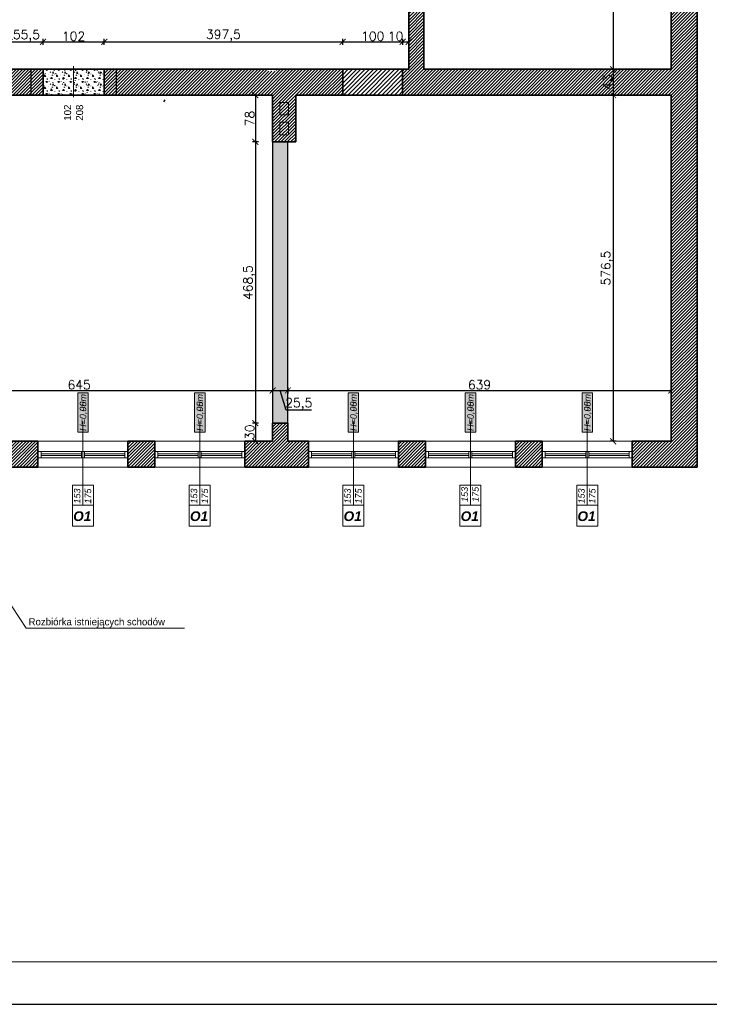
# Model space of a CAD drawing. Header units: millimetres. Extents: x -587 to 358276, y -26688 to 221215.
# Tile 248 of 256: x 15619 to 16769, y 8874 to 10514. Entities that reach past the tile are written whole.
import ezdxf
from ezdxf.lldxf.tags import DXFTag

# ---------------------------------------------------------------- set-up
doc = ezdxf.new("R2010")
doc.units = ezdxf.units.MM
doc.header["$MEASUREMENT"] = 0
doc.layers.add('_I_EKO_PODKLAD 3', color=252, linetype='Continuous')
doc.layers.add('a3', color=3, linetype='Continuous', lineweight=30, plot=False)
for name, color, linetype, lineweight in [('A_istniejące ściany', 7, 'Continuous', 35), ('A_l.przerywana', 250, 'ICAD_ISO03W100', 9), ('A_okna wymieniane', 5, 'Continuous', 15), ('A_opisy', 166, 'Continuous', 15), ('A_ściany projektowane', 5, 'Continuous', 35), ('k_wyburzenia widoczne', 252, 'PNEUMATIC2', 30), ('l.przerywana', 104, 'ICAD_ISO03W100', 5), ('l.wypełnien', 253, 'Continuous', 5), ('Nowe_820-G Rysunki Obrazki_Nr_pióra__1', 7, 'Continuous', 13), ('Nowe_820-G Rysunki Obrazki_Nr_pióra__23', 7, 'Continuous', 15), ('wymiarowanie', 176, 'Continuous', 9)]:
    doc.layers.add(name, color=color, linetype=linetype, lineweight=lineweight)
doc.styles.add('ARIALL', font='GOTHIC.TTF', dxfattribs={"height": 40})
doc.styles.add('ROMANS', font='romans')
doc.styles.add('styl2', font='simplex.shx')
tags = doc.linetypes.add('ICAD_ISO03W100', pattern=[30, 12, -18]).pattern_tags.tags
tags[6:7] = [DXFTag(74, 4), DXFTag(75, 0), DXFTag(340, '0'), DXFTag(46, 1.0), DXFTag(50, 0.0), DXFTag(44, 0.0), DXFTag(45, 0.0)]
tags[4:5] = [DXFTag(74, 4), DXFTag(75, 0), DXFTag(340, '0'), DXFTag(46, 1.0), DXFTag(50, 0.0), DXFTag(44, 0.0), DXFTag(45, 0.0)]
doc.linetypes.add('PNEUMATIC2', pattern='A,0.5,-0.25,["//",Standard,S=0.2,R=0,X=-0.1,Y=-0.1],-0.25', length=1)
doc.dimstyles.new('Kopia I_1.100', dxfattribs={"dimtxt": 15, "dimasz": 10, "dimexe": 5, "dimexo": 1, "dimgap": 1.5, "dimtad": 1, "dimdec": 1, "dimrnd": 0.5, "dimtxsty": 'styl2', "dimblk": 'ARCHTICK', "dimcen": 5, "dimadec": 0, "dimazin": 0, "dimtfac": 1, "dimtdec": 1, "dimtmove": 0, "dimatfit": 3, "dimldrblk": 'ARCHTICK', "dimfxl": 10, "dimfxlon": 1, "dimarcsym": 0})
pattern_1 = [(45, (4866.0028, 29.4387), (-2.6516504, 2.6516504), [])]
pattern_2 = [(0, (0, 0), (20, 20), [2.5, -17.5]), (90, (0, 0), (-20, 20), [2.5, -17.5]), (135, (2.5, 0), (-20, 1e-15), [3.535534, -24.748738]), (0, (2.5, 11.25), (20, 20), [2.5, -17.5]), (45, (3.75, 10), (1e-15, 20), [1.767766, -26.516504]), (135, (3.75, 10), (-20, 1e-15), [1.767766, -26.516504]), (0, (10, 16.25), (20, 20), [3.535534, -16.464466]), (45, (10, 16.25), (1e-15, 20), [2.5, -25.784272]), (135, (13.536, 16.25), (-20, 1e-15), [2.5, -25.784272]), (90, (13.75, 5), (-20, 20), [2.5, -17.5]), (45, (13.75, 5), (1e-15, 20), [1.767766, -26.516504]), (135, (15, 6.25), (-20, 1e-15), [1.767766, -26.516504]), (0, (2.5, 5), (20, 20), [1.25, -16.75]), (0, (17.5, 10), (20, 20), [1.25, -16.75]), (90, (11.25, 12.5), (-20, 20), [1.25, -16.75]), (135, (13.75, 1.25), (-20, 1e-15), [1.767766, -26.516504]), (135, (5, 15), (-20, 1e-15), [1.767766, -26.516504]), (45, (9.375, 6.562), (1e-15, 20), [1.767766, -26.516504]), (90, (6.875, 2.5), (-20, 20), [0.3125, -19.6875]), (90, (7.812, 10.938), (-20, 20), [0.3125, -19.6875]), (90, (17.188, 14.375), (-20, 20), [0.3125, -19.6875]), (90, (17.5, 3.75), (-20, 20), [0.3125, -19.6875])]

# ---------------------------------------------------------------- blocks, each defined once
blk = doc.blocks.new('_ArchTick')
at = {"color": 0, "linetype": 'ByBlock', "const_width": 0.15}
blk.add_lwpolyline([(-0.5, -0.5), (0.5, 0.5)], dxfattribs=at)
blk = doc.blocks.new('*D4211')
at = {"layer": 'Defpoints', "color": 0}
for p in [(15657.7, 10477.6), (15602.3, 10432), (15657.7, 10432)]:
    blk.add_point(p, dxfattribs=at)
at = {"layer": 'wymiarowanie', "color": 0, "lineweight": -2}
for p, q in [((15602.3, 10472.6), (15602.3, 10482.6)), ((15602.3, 10477.6), (15657.7, 10477.6)), ((15657.7, 10472.6), (15657.7, 10482.6))]:
    blk.add_line(p, q, dxfattribs=at)
at = {"layer": 'wymiarowanie', "color": 0, "lineweight": -2, "xscale": 10, "yscale": 10, "zscale": 10, "rotation": 180}
blk.add_blockref('_ArchTick', (15602.3, 10477.6), dxfattribs=at)
at = {"layer": 'wymiarowanie', "color": 0, "lineweight": -2, "xscale": 10, "yscale": 10, "zscale": 10}
blk.add_blockref('_ArchTick', (15657.7, 10477.6), dxfattribs=at)
at = {"layer": 'wymiarowanie', "color": 0, "insert": (15630, 10487.5), "char_height": 15, "attachment_point": 5, "style": 'styl2'}
blk.add_mtext('55,5', dxfattribs=at)
blk = doc.blocks.new('*D4212')
at = {"layer": 'Defpoints', "color": 0}
for p in [(15759.7, 10477.6), (15657.7, 10432), (15759.7, 10432)]:
    blk.add_point(p, dxfattribs=at)
at = {"layer": 'wymiarowanie', "color": 0, "lineweight": -2}
for p, q in [((15657.7, 10472.6), (15657.7, 10482.6)), ((15657.7, 10477.6), (15759.7, 10477.6)), ((15759.7, 10472.6), (15759.7, 10482.6))]:
    blk.add_line(p, q, dxfattribs=at)
at = {"layer": 'wymiarowanie', "color": 0, "lineweight": -2, "xscale": 10, "yscale": 10, "zscale": 10, "rotation": 180}
blk.add_blockref('_ArchTick', (15657.7, 10477.6), dxfattribs=at)
at = {"layer": 'wymiarowanie', "color": 0, "lineweight": -2, "xscale": 10, "yscale": 10, "zscale": 10}
blk.add_blockref('_ArchTick', (15759.7, 10477.6), dxfattribs=at)
at = {"layer": 'wymiarowanie', "color": 0, "insert": (15708.7, 10487), "char_height": 15, "attachment_point": 5, "style": 'styl2'}
blk.add_mtext('102', dxfattribs=at)
blk = doc.blocks.new('*D4213')
at = {"layer": 'Defpoints', "color": 0}
for p in [(16157.4, 10477.6), (15759.7, 10432), (16157.4, 10432)]:
    blk.add_point(p, dxfattribs=at)
at = {"layer": 'wymiarowanie', "color": 0, "lineweight": -2}
for p, q in [((15759.7, 10472.6), (15759.7, 10482.6)), ((15759.7, 10477.6), (16157.4, 10477.6)), ((16157.4, 10472.6), (16157.4, 10482.6))]:
    blk.add_line(p, q, dxfattribs=at)
at = {"layer": 'wymiarowanie', "color": 0, "lineweight": -2, "xscale": 10, "yscale": 10, "zscale": 10, "rotation": 180}
blk.add_blockref('_ArchTick', (15759.7, 10477.6), dxfattribs=at)
at = {"layer": 'wymiarowanie', "color": 0, "lineweight": -2, "xscale": 10, "yscale": 10, "zscale": 10}
blk.add_blockref('_ArchTick', (16157.4, 10477.6), dxfattribs=at)
at = {"layer": 'wymiarowanie', "color": 0, "insert": (15958.5, 10487.7), "char_height": 15, "attachment_point": 5, "style": 'styl2'}
blk.add_mtext('397,5', dxfattribs=at)
blk = doc.blocks.new('*D4214')
at = {"layer": 'Defpoints', "color": 0}
for p in [(16257.3, 10477.6), (16157.4, 10432), (16257.3, 10432)]:
    blk.add_point(p, dxfattribs=at)
at = {"layer": 'wymiarowanie', "color": 0, "lineweight": -2}
for p, q in [((16157.4, 10472.6), (16157.4, 10482.6)), ((16157.4, 10477.6), (16257.3, 10477.6)), ((16257.3, 10472.6), (16257.3, 10482.6))]:
    blk.add_line(p, q, dxfattribs=at)
at = {"layer": 'wymiarowanie', "color": 0, "lineweight": -2, "xscale": 10, "yscale": 10, "zscale": 10, "rotation": 180}
blk.add_blockref('_ArchTick', (16157.4, 10477.6), dxfattribs=at)
at = {"layer": 'wymiarowanie', "color": 0, "lineweight": -2, "xscale": 10, "yscale": 10, "zscale": 10}
blk.add_blockref('_ArchTick', (16257.3, 10477.6), dxfattribs=at)
at = {"layer": 'wymiarowanie', "color": 0, "insert": (16207.3, 10487), "char_height": 15, "attachment_point": 5, "style": 'styl2'}
blk.add_mtext('100', dxfattribs=at)
blk = doc.blocks.new('*D4215')
at = {"layer": 'Defpoints', "color": 0}
for p in [(16267.4, 10477.6), (16257.3, 10432), (16267.4, 10432)]:
    blk.add_point(p, dxfattribs=at)
at = {"layer": 'wymiarowanie', "color": 0, "lineweight": -2}
for p, q in [((16257.3, 10472.6), (16257.3, 10482.6)), ((16257.3, 10477.6), (16267.4, 10477.6)), ((16267.4, 10472.6), (16267.4, 10482.6))]:
    blk.add_line(p, q, dxfattribs=at)
at = {"layer": 'wymiarowanie', "color": 0, "lineweight": -2, "xscale": 10, "yscale": 10, "zscale": 10, "rotation": 180}
blk.add_blockref('_ArchTick', (16257.3, 10477.6), dxfattribs=at)
at = {"layer": 'wymiarowanie', "color": 0, "lineweight": -2, "xscale": 10, "yscale": 10, "zscale": 10}
blk.add_blockref('_ArchTick', (16267.4, 10477.6), dxfattribs=at)
at = {"layer": 'wymiarowanie', "color": 0, "insert": (16245.4, 10487), "char_height": 15, "attachment_point": 5, "style": 'styl2'}
blk.add_mtext('10', dxfattribs=at)
blk = doc.blocks.new('*D4235')
at = {"layer": 'Defpoints', "color": 0}
for p in [(16662.8, 10821.4), (16608.2, 10432), (16647.6, 10432)]:
    blk.add_point(p, dxfattribs=at)
at = {"layer": 'wymiarowanie', "color": 0, "lineweight": -2}
for p, q in [((16613.2, 10821.4), (16603.2, 10821.4)), ((16608.2, 10821.4), (16608.2, 10432)), ((16613.2, 10432), (16603.2, 10432))]:
    blk.add_line(p, q, dxfattribs=at)
at = {"layer": 'wymiarowanie', "color": 0, "lineweight": -2, "xscale": 10, "yscale": 10, "zscale": 10}
for p, rotation in [((16608.2, 10821.4), 90), ((16608.2, 10432), 270)]:
    blk.add_blockref('_ArchTick', p, dxfattribs=dict(at, rotation=rotation))
at = {"layer": 'wymiarowanie', "color": 0, "insert": (16598.2, 10626.7), "char_height": 15, "attachment_point": 5, "rotation": 90, "style": 'styl2'}
blk.add_mtext('389,5', dxfattribs=at)
blk = doc.blocks.new('*D4236')
at = {"layer": 'Defpoints', "color": 0}
for p in [(16647.6, 10432), (16608.2, 10388.8), (16652.7, 10388.8)]:
    blk.add_point(p, dxfattribs=at)
at = {"layer": 'wymiarowanie', "color": 0, "lineweight": -2}
for p, q in [((16613.2, 10432), (16603.2, 10432)), ((16608.2, 10432), (16608.2, 10388.8)), ((16613.2, 10388.8), (16603.2, 10388.8))]:
    blk.add_line(p, q, dxfattribs=at)
at = {"layer": 'wymiarowanie', "color": 0, "lineweight": -2, "xscale": 10, "yscale": 10, "zscale": 10}
for p, rotation in [((16608.2, 10432), 90), ((16608.2, 10388.8), 270)]:
    blk.add_blockref('_ArchTick', p, dxfattribs=dict(at, rotation=rotation))
at = {"layer": 'wymiarowanie', "color": 0, "insert": (16598.9, 10410.4), "char_height": 15, "attachment_point": 5, "rotation": 90, "style": 'styl2'}
blk.add_mtext('43', dxfattribs=at)
blk = doc.blocks.new('*D4237')
at = {"layer": 'Defpoints', "color": 0}
for p in [(16652.7, 10388.8), (16608.2, 9812.2), (16667.9, 9812.2)]:
    blk.add_point(p, dxfattribs=at)
at = {"layer": 'wymiarowanie', "color": 0, "lineweight": -2}
for p, q in [((16613.2, 10388.8), (16603.2, 10388.8)), ((16608.2, 10388.8), (16608.2, 9812.2)), ((16613.2, 9812.2), (16603.2, 9812.2))]:
    blk.add_line(p, q, dxfattribs=at)
at = {"layer": 'wymiarowanie', "color": 0, "lineweight": -2, "xscale": 10, "yscale": 10, "zscale": 10}
for p, rotation in [((16608.2, 10388.8), 90), ((16608.2, 9812.2), 270)]:
    blk.add_blockref('_ArchTick', p, dxfattribs=dict(at, rotation=rotation))
at = {"layer": 'wymiarowanie', "color": 0, "insert": (16598.2, 10100.5), "char_height": 15, "attachment_point": 5, "rotation": 90, "style": 'styl2'}
blk.add_mtext('576,5', dxfattribs=at)
blk = doc.blocks.new('*D4259')
at = {"layer": 'Defpoints', "color": 0}
for p in [(15395.4, 9937.2), (16040.5, 9924.6), (16040.5, 9896.8)]:
    blk.add_point(p, dxfattribs=at)
at = {"layer": 'wymiarowanie', "color": 0, "lineweight": -2}
for p, q in [((15395.4, 9901.8), (15395.4, 9891.8)), ((15395.4, 9896.8), (16040.5, 9896.8)), ((16040.5, 9901.8), (16040.5, 9891.8))]:
    blk.add_line(p, q, dxfattribs=at)
at = {"layer": 'wymiarowanie', "color": 0, "lineweight": -2, "xscale": 10, "yscale": 10, "zscale": 10, "rotation": 180}
blk.add_blockref('_ArchTick', (15395.4, 9896.8), dxfattribs=at)
at = {"layer": 'wymiarowanie', "color": 0, "lineweight": -2, "xscale": 10, "yscale": 10, "zscale": 10}
blk.add_blockref('_ArchTick', (16040.5, 9896.8), dxfattribs=at)
at = {"layer": 'wymiarowanie', "color": 0, "insert": (15717.9, 9906.2), "char_height": 15, "attachment_point": 5, "style": 'styl2'}
blk.add_mtext('645', dxfattribs=at)
blk = doc.blocks.new('*D4260')
at = {"layer": 'Defpoints', "color": 0}
for p in [(16040.5, 9924.6), (16065.9, 9923.8), (16065.9, 9896.8)]:
    blk.add_point(p, dxfattribs=at)
at = {"layer": 'wymiarowanie', "color": 0, "lineweight": -2}
for p, q in [((16040.5, 9901.8), (16040.5, 9891.8)), ((16040.5, 9896.8), (16065.9, 9896.8)), ((16063.1, 9863.8), (16053.2, 9896.8)), ((16065.9, 9901.8), (16065.9, 9891.8)), ((16105.1, 9863.8), (16063.1, 9863.8))]:
    blk.add_line(p, q, dxfattribs=at)
at = {"layer": 'wymiarowanie', "color": 0, "lineweight": -2, "xscale": 10, "yscale": 10, "zscale": 10, "rotation": 180}
blk.add_blockref('_ArchTick', (16040.5, 9896.8), dxfattribs=at)
at = {"layer": 'wymiarowanie', "color": 0, "lineweight": -2, "xscale": 10, "yscale": 10, "zscale": 10}
blk.add_blockref('_ArchTick', (16065.9, 9896.8), dxfattribs=at)
at = {"layer": 'wymiarowanie', "color": 0, "insert": (16084.1, 9873.9), "char_height": 15, "attachment_point": 5, "style": 'styl2'}
blk.add_mtext('25,5', dxfattribs=at)
blk = doc.blocks.new('*D4261')
at = {"layer": 'Defpoints', "color": 0}
for p in [(16705.1, 9936.7), (16065.9, 9923.8), (16705.1, 9896.8)]:
    blk.add_point(p, dxfattribs=at)
at = {"layer": 'wymiarowanie', "color": 0, "lineweight": -2}
for p, q in [((16065.9, 9901.8), (16065.9, 9891.8)), ((16065.9, 9896.8), (16705.1, 9896.8)), ((16705.1, 9901.8), (16705.1, 9891.8))]:
    blk.add_line(p, q, dxfattribs=at)
at = {"layer": 'wymiarowanie', "color": 0, "lineweight": -2, "xscale": 10, "yscale": 10, "zscale": 10, "rotation": 180}
blk.add_blockref('_ArchTick', (16065.9, 9896.8), dxfattribs=at)
at = {"layer": 'wymiarowanie', "color": 0, "lineweight": -2, "xscale": 10, "yscale": 10, "zscale": 10}
blk.add_blockref('_ArchTick', (16705.1, 9896.8), dxfattribs=at)
at = {"layer": 'wymiarowanie', "color": 0, "insert": (16385.5, 9906.2), "char_height": 15, "attachment_point": 5, "style": 'styl2'}
blk.add_mtext('639', dxfattribs=at)
blk = doc.blocks.new('*D4275')
at = {"layer": 'Defpoints', "color": 0}
for p in [(16056.3, 10388.8), (16011.7, 10310.8), (16056.3, 10310.8)]:
    blk.add_point(p, dxfattribs=at)
at = {"layer": 'wymiarowanie', "color": 0, "lineweight": -2}
for p, q in [((16016.7, 10388.8), (16006.7, 10388.8)), ((16011.7, 10388.8), (16011.7, 10310.8)), ((16016.7, 10310.8), (16006.7, 10310.8))]:
    blk.add_line(p, q, dxfattribs=at)
at = {"layer": 'wymiarowanie', "color": 0, "lineweight": -2, "xscale": 10, "yscale": 10, "zscale": 10}
for p, rotation in [((16011.7, 10388.8), 90), ((16011.7, 10310.8), -90.00000000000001)]:
    blk.add_blockref('_ArchTick', p, dxfattribs=dict(at, rotation=rotation))
at = {"layer": 'wymiarowanie', "color": 0, "insert": (16002.3, 10349.8), "char_height": 15, "attachment_point": 5, "rotation": 90, "style": 'styl2'}
blk.add_mtext('78', dxfattribs=at)
blk = doc.blocks.new('*D4276')
at = {"layer": 'Defpoints', "color": 0}
for p in [(16056.3, 10310.8), (16011.7, 9842.2), (16056.3, 9842.2)]:
    blk.add_point(p, dxfattribs=at)
at = {"layer": 'wymiarowanie', "color": 0, "lineweight": -2}
for p, q in [((16016.7, 10310.8), (16006.7, 10310.8)), ((16011.7, 10310.8), (16011.7, 9842.2)), ((16016.7, 9842.2), (16006.7, 9842.2))]:
    blk.add_line(p, q, dxfattribs=at)
at = {"layer": 'wymiarowanie', "color": 0, "lineweight": -2, "xscale": 10, "yscale": 10, "zscale": 10}
for p, rotation in [((16011.7, 10310.8), 90), ((16011.7, 9842.2), -90.00000000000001)]:
    blk.add_blockref('_ArchTick', p, dxfattribs=dict(at, rotation=rotation))
at = {"layer": 'wymiarowanie', "color": 0, "insert": (16001.6, 10076.5), "char_height": 15, "attachment_point": 5, "rotation": 90, "style": 'styl2'}
blk.add_mtext('468,5', dxfattribs=at)
blk = doc.blocks.new('*D4277')
at = {"layer": 'Defpoints', "color": 0}
for p in [(16056.3, 9842.2), (16011.7, 9812.2), (16056.3, 9812.2)]:
    blk.add_point(p, dxfattribs=at)
at = {"layer": 'wymiarowanie', "color": 0, "lineweight": -2}
for p, q in [((16016.7, 9842.2), (16006.7, 9842.2)), ((16011.7, 9842.2), (16011.7, 9812.2)), ((16016.7, 9812.2), (16006.7, 9812.2))]:
    blk.add_line(p, q, dxfattribs=at)
at = {"layer": 'wymiarowanie', "color": 0, "lineweight": -2, "xscale": 10, "yscale": 10, "zscale": 10}
for p, rotation in [((16011.7, 9842.2), 90), ((16011.7, 9812.2), -90.00000000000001)]:
    blk.add_blockref('_ArchTick', p, dxfattribs=dict(at, rotation=rotation))
at = {"layer": 'wymiarowanie', "color": 0, "insert": (16002.3, 9827.2), "char_height": 15, "attachment_point": 5, "rotation": 90, "style": 'styl2'}
blk.add_mtext('30', dxfattribs=at)

msp = doc.modelspace()

# ---------------------------------------------------------------- hatches: boundary and pattern name
at = {"layer": 'A_opisy', "ltscale": 0.3, "true_color": 0xffffff}
for points in [[(15715.52, 9827.14), (15715.52, 9892.6), (15733.05, 9892.6), (15733.05, 9827.14)], [(15715.52, 9827.14), (15715.52, 9892.6), (15733.05, 9892.6), (15733.05, 9827.14)], [(15715.52, 9827.14), (15715.52, 9892.6), (15733.05, 9892.6), (15733.05, 9827.14)], [(15715.52, 9827.14), (15715.52, 9892.6), (15733.05, 9892.6), (15733.05, 9827.14)], [(15910.25, 9827.14), (15910.25, 9892.6), (15927.78, 9892.6), (15927.78, 9827.14)], [(15910.25, 9827.14), (15910.25, 9892.6), (15927.78, 9892.6), (15927.78, 9827.14)], [(15910.25, 9827.14), (15910.25, 9892.6), (15927.78, 9892.6), (15927.78, 9827.14)], [(15910.25, 9827.14), (15910.25, 9892.6), (15927.78, 9892.6), (15927.78, 9827.14)], [(16166.37, 9827.14), (16166.37, 9892.6), (16183.9, 9892.6), (16183.9, 9827.14)], [(16166.37, 9827.14), (16166.37, 9892.6), (16183.9, 9892.6), (16183.9, 9827.14)], [(16166.37, 9827.14), (16166.37, 9892.6), (16183.9, 9892.6), (16183.9, 9827.14)], [(16166.37, 9827.14), (16166.37, 9892.6), (16183.9, 9892.6), (16183.9, 9827.14)], [(16361.53, 9827.14), (16361.53, 9892.6), (16379.06, 9892.6), (16379.06, 9827.14)], [(16361.53, 9827.14), (16361.53, 9892.6), (16379.06, 9892.6), (16379.06, 9827.14)], [(16361.53, 9827.14), (16361.53, 9892.6), (16379.06, 9892.6), (16379.06, 9827.14)], [(16361.53, 9827.14), (16361.53, 9892.6), (16379.06, 9892.6), (16379.06, 9827.14)], [(16556.26, 9827.14), (16556.26, 9892.6), (16573.79, 9892.6), (16573.79, 9827.14)], [(16556.26, 9827.14), (16556.26, 9892.6), (16573.79, 9892.6), (16573.79, 9827.14)], [(16556.26, 9827.14), (16556.26, 9892.6), (16573.79, 9892.6), (16573.79, 9827.14)], [(16556.26, 9827.14), (16556.26, 9892.6), (16573.79, 9892.6), (16573.79, 9827.14)]]:
    msp.add_hatch(color=7, dxfattribs=at).paths.add_polyline_path(points)
at = {"layer": 'k_wyburzenia widoczne', "linetype": 'Continuous', "lineweight": 5}
h = msp.add_hatch(dxfattribs=at)
h.set_pattern_fill('CONCRE', color=1, scale=20, style=0)
h.set_pattern_definition(pattern_2)
h.paths.add_polyline_path([(15708.66, 10388.78), (15708.66, 10431.96), (15657.66, 10431.96), (15657.66, 10388.78)])
h.paths.add_polyline_path([(15708.66, 10388.78), (15759.66, 10388.78), (15759.66, 10431.96), (15708.66, 10431.96)])
h = msp.add_hatch(dxfattribs=at)
h.set_pattern_fill('CONCRE', color=1, scale=20, style=0)
h.set_pattern_definition(pattern_2)
h.paths.add_polyline_path([(16040.51, 10310.78), (16040.51, 9842.2), (16065.91, 9842.2), (16065.91, 10310.78)])
at = {"layer": 'l.wypełnien'}
h = msp.add_hatch(dxfattribs=at)
h.set_pattern_fill('ANSI31', color=256, scale=30, style=0)
h.set_pattern_definition(pattern_1)
h.paths.add_polyline_path([(16257.26, 10431.96), (16257.26, 10388.78), (16705.15, 10388.78), (16705.15, 9812.2), (16640.02, 9812.2), (16640.02, 9795.27), (16640.02, 9784.26), (16640.02, 9769.02), (16705.15, 9769.02), (16748.33, 9769.02), (16748.33, 10552.19), (16732.24, 10552.19), (16720.39, 10552.19), (16705.15, 10552.19), (16705.15, 10431.96), (16292.82, 10431.96), (16292.82, 10581.82), (16267.42, 10581.82), (16267.42, 10431.96)])
h.paths.add_polyline_path([(16257.26, 10863.76), (16257.26, 10821.43), (16267.42, 10821.43), (16267.42, 10683.82), (16292.82, 10683.82), (16292.82, 10821.43), (16705.15, 10821.43), (16705.15, 10707.13), (16720.39, 10707.13), (16732.24, 10707.13), (16748.33, 10707.13), (16748.33, 11360.75), (16748.33, 11403.93), (16665.43, 11403.93), (16665.43, 11360.75), (16705.15, 11360.75), (16705.15, 11023.76), (16705.15, 10863.76), (16565.45, 10863.76), (16551.18, 10863.76), (16506.68, 10863.76), (16267.42, 10863.76)])
h.paths.add_polyline_path([(16343.62, 10835.82), (16343.62, 10849.37), (16363.94, 10849.37), (16363.94, 10835.82)], flags=16)
h.paths.add_polyline_path([(16304.67, 10849.37), (16304.67, 10835.82), (16323.3, 10835.82), (16323.3, 10849.37)], flags=16)
h.paths.add_polyline_path([(16295.29, 9769.02), (16295.29, 9812.2), (16250.13, 9812.2), (16250.13, 9769.02)])
h.paths.add_polyline_path([(16490.02, 9769.02), (16490.02, 9812.2), (16445.29, 9812.2), (16445.29, 9769.02)])
h = msp.add_hatch(dxfattribs=at)
h.set_pattern_fill('ANSI31', color=256, scale=30, style=0)
h.set_pattern_definition(pattern_1)
h.paths.add_polyline_path([(15779.66, 10431.96), (15863.39, 10431.96), (15983.42, 10431.96), (16042.62, 10431.96), (16042.62, 10430.9), (16030.43, 10430.9), (16030.43, 10428.57), (16046.1, 10428.57), (16046.1, 10431.96), (16157.35, 10431.96), (16157.35, 10388.78), (16078.91, 10388.78), (16078.91, 10310.78), (16040.51, 10310.78), (16040.51, 10388.78), (15983.42, 10388.78), (15779.66, 10388.78)])
h.paths.add_polyline_path([(16052.51, 10355.78), (16052.51, 10376.78), (16066.91, 10376.78), (16066.91, 10355.78)], flags=16)
h.paths.add_polyline_path([(16052.51, 10355.78), (16052.51, 10376.78), (16066.91, 10376.78), (16066.91, 10355.78)], flags=0)
h.paths.add_polyline_path([(16052.51, 10322.78), (16052.51, 10343.78), (16066.91, 10343.78), (16066.91, 10322.78)], flags=16)
h.paths.add_polyline_path([(16052.51, 10322.78), (16052.51, 10343.78), (16066.91, 10343.78), (16066.91, 10322.78)], flags=0)
h.paths.add_polyline_path([(16100.13, 9769.02), (16100.13, 9812.2), (16065.91, 9812.2), (16065.91, 9842.2), (16040.51, 9842.2), (16040.51, 9812.2), (15994.02, 9812.2), (15994.02, 9769.02)])
h.paths.add_polyline_path([(15343.77, 9812.2), (15370.8, 9812.2), (15370.8, 9792.2), (15395.35, 9792.43), (15395.35, 9812.2), (15453.7, 9812.2), (15453.7, 9769.02), (15343.77, 9769.02)])
h.paths.add_polyline_path([(15649.28, 9769.02), (15649.28, 9812.2), (15603.7, 9812.2), (15603.7, 9769.02)])
h.paths.add_polyline_path([(15844.02, 9769.02), (15844.02, 9812.2), (15799.28, 9812.2), (15799.28, 9769.02)])
h.paths.add_polyline_path([(15635.66, 10388.78), (15637.66, 10388.78), (15637.66, 10431.96), (15602.26, 10431.96), (15602.26, 10388.78)])
h.paths.add_polyline_path([(15323.77, 9769.02), (15323.77, 9812.2), (15343.77, 9812.2), (15343.77, 9769.02), (15336.93, 9769.02)])
h.paths.add_polyline_path([(15637.66, 10388.78), (15637.66, 10431.96), (15657.66, 10431.96), (15657.66, 10388.78)])
h.paths.add_polyline_path([(15779.66, 10388.78), (15779.66, 10431.96), (15759.66, 10431.96), (15759.66, 10388.78)])
h.paths.add_polyline_path([(15370.8, 9792.2), (15370.8, 9812.2), (15395.35, 9812.2), (15395.35, 9792.43)])
h = msp.add_hatch(dxfattribs=at)
h.set_pattern_fill('ANSI31', color=5, scale=40, style=0)
h.set_pattern_definition([(45, (4866.003, 29.4387), (-3.5355339, 3.5355339), [])])
h.paths.add_polyline_path([(16157.35, 10431.96), (16157.35, 10388.78), (16257.26, 10388.78), (16257.26, 10431.96)])

# ---------------------------------------------------------------- linework, layer by layer
at = {"layer": '_I_EKO_PODKLAD 3', "color": 7, "ltscale": 500}
msp.add_line((15859.19, 10377.65), (15861.14, 10381.14), dxfattribs=at)
msp.add_line((15859.19, 10377.65), (15861.14, 10381.14), dxfattribs=at)
at = {"layer": 'a3'}
msp.add_lwpolyline([(13459.71, 11844.01), (13459.71, 8874.01), (17659.71, 8874.01), (17659.71, 11844.01), (13459.71, 11844.01)], dxfattribs=at)
at = {"layer": 'A_istniejące ściany', "color": 7}
for p, q in [((15657.66, 10388.78), (15657.66, 10431.96)), ((15759.66, 10388.78), (15759.66, 10431.96)), ((16157.35, 10431.96), (16157.35, 10388.78))]:
    msp.add_line(p, q, dxfattribs=at)
at = {"layer": 'A_istniejące ściany', "color": 7, "ltscale": 1000}
msp.add_line((16099.26, 10431.96), (16157.35, 10431.96), dxfattribs=at)
msp.add_line((16099.26, 10431.96), (16157.35, 10431.96), dxfattribs=at)
at = {"layer": 'A_istniejące ściany', "color": 7, "ltscale": 15}
for p, q in [((16040.51, 10388.78), (16040.51, 10310.78)), ((16078.91, 10388.78), (16078.91, 10310.78)), ((16078.91, 10310.78), (16040.51, 10310.78))]:
    msp.add_line(p, q, dxfattribs=at)
at = {"layer": 'A_istniejące ściany', "color": 7}
for points in [[(16267.42, 10581.82), (16267.42, 10431.96)], [(16292.82, 10431.96), (16292.82, 10581.82)], [(16705.15, 10552.19), (16705.15, 10431.96)], [(16748.33, 9769.02), (16748.33, 10552.19)], [(15657.66, 10431.96), (15602.26, 10431.96)], [(15863.39, 10431.96), (15759.66, 10431.96)], [(15983.42, 10431.96), (15861.88, 10431.96)], [(16157.35, 10431.96), (15983.42, 10431.96)], [(16267.42, 10431.96), (16257.26, 10431.96)], [(16257.26, 10431.96), (16257.26, 10388.78)], [(16705.15, 10431.96), (16292.82, 10431.96)], [(15602.26, 10388.78), (15657.66, 10388.78)], [(15759.66, 10388.78), (15983.42, 10388.78)], [(15983.42, 10388.78), (16040.51, 10388.78)], [(16078.91, 10388.78), (16157.35, 10388.78)], [(16257.26, 10388.78), (16705.15, 10388.78)], [(16705.15, 10388.78), (16705.15, 9812.2)], [(16705.15, 9812.2), (16705.15, 10388.78)], [(16065.91, 9812.2), (16065.91, 9842.2), (16040.51, 9842.2), (16040.51, 9812.2)], [(15649.28, 9812.2), (15603.7, 9812.2)], [(15649.28, 9769.02), (15649.28, 9812.2)], [(15844.02, 9812.2), (15799.28, 9812.2)], [(15799.28, 9812.2), (15799.28, 9769.02)], [(15844.02, 9769.02), (15844.02, 9812.2)], [(16040.51, 9812.2), (15994.02, 9812.2)], [(15994.02, 9812.2), (15994.02, 9769.02)], [(16100.13, 9812.2), (16065.91, 9812.2)], [(16100.13, 9769.02), (16100.13, 9812.2)], [(16295.29, 9812.2), (16250.13, 9812.2)], [(16250.13, 9812.2), (16250.13, 9769.02)], [(16295.29, 9769.02), (16295.29, 9812.2)], [(16490.02, 9812.2), (16445.29, 9812.2)], [(16445.29, 9812.2), (16445.29, 9769.02)], [(16490.02, 9769.02), (16490.02, 9812.2)], [(16705.15, 9812.2), (16640.02, 9812.2)], [(16640.02, 9812.2), (16640.02, 9769.02)], [(16657.73, 9812.2), (16647.57, 9812.2)], [(16657.73, 9812.2), (16667.89, 9812.2)], [(15799.28, 9769.02), (15799.28, 9784.26)], [(15994.02, 9769.02), (15994.02, 9784.26)], [(16250.13, 9769.02), (16250.13, 9784.26)], [(16445.29, 9769.02), (16445.29, 9784.26)], [(16640.02, 9769.02), (16640.02, 9784.26)], [(15603.7, 9769.02), (15649.28, 9769.02)], [(15799.28, 9769.02), (15844.02, 9769.02)], [(15994.02, 9769.02), (16100.13, 9769.02)], [(16250.13, 9769.02), (16295.29, 9769.02)], [(16445.29, 9769.02), (16490.02, 9769.02)], [(16640.02, 9769.02), (16705.15, 9769.02)], [(16705.15, 9769.02), (16748.33, 9769.02)]]:
    msp.add_lwpolyline(points, dxfattribs=at)
msp.add_lwpolyline([(16157.35, 10431.96), (16157.35, 10431.96), (16157.35, 10431.96), (16157.35, 10431.96)], close=True, dxfattribs=at)
at = {"layer": 'A_istniejące ściany', "color": 7, "ltscale": 0.3}
for points in [[(15657.66, 10400.78), (15657.66, 10388.78)], [(15759.66, 10388.78), (15759.66, 10400.78)]]:
    msp.add_lwpolyline(points, dxfattribs=at)
at = {"layer": 'A_l.przerywana', "color": 5, "lineweight": 30, "ltscale": 0.3}
msp.add_lwpolyline([(15637.66, 10431.96), (15779.66, 10431.96), (15779.66, 10388.78), (15637.66, 10388.78)], close=True, dxfattribs=at)
at = {"layer": 'A_l.przerywana', "color": 7, "ltscale": 0.3}
for points in [[(15801.33, 9769.02), (15648.08, 9769.02)], [(15996.06, 9769.02), (15842.82, 9769.02)], [(16252.18, 9769.02), (16098.93, 9769.02)], [(16447.34, 9769.02), (16294.09, 9769.02)], [(16642.07, 9769.02), (16488.82, 9769.02)]]:
    msp.add_lwpolyline(points, dxfattribs=at)
at = {"layer": 'A_okna wymieniane'}
for points in [[(15654.36, 9795.27), (15649.28, 9795.27)], [(15649.28, 9795.27), (15649.28, 9784.26)], [(15653.16, 9795.27), (15721.74, 9795.27)], [(15654.36, 9784.26), (15654.36, 9795.27)], [(15726.82, 9795.27), (15721.74, 9795.27)], [(15721.74, 9795.27), (15721.74, 9784.26)], [(15726.82, 9784.26), (15726.82, 9795.27)], [(15726.82, 9795.27), (15796.25, 9795.27)], [(15799.28, 9795.27), (15794.2, 9795.27)], [(15794.2, 9795.27), (15794.2, 9784.26)], [(15799.28, 9784.26), (15799.28, 9795.27)], [(15849.1, 9795.27), (15844.02, 9795.27)], [(15844.02, 9795.27), (15844.02, 9784.26)], [(15847.9, 9795.27), (15916.48, 9795.27)], [(15849.1, 9784.26), (15849.1, 9795.27)], [(15921.56, 9795.27), (15916.48, 9795.27)], [(15916.48, 9795.27), (15916.48, 9784.26)], [(15921.56, 9784.26), (15921.56, 9795.27)], [(15921.56, 9795.27), (15990.98, 9795.27)], [(15994.02, 9795.27), (15988.94, 9795.27)], [(15988.94, 9795.27), (15988.94, 9784.26)], [(15994.02, 9784.26), (15994.02, 9795.27)], [(16105.21, 9795.27), (16100.13, 9795.27)], [(16100.13, 9795.27), (16100.13, 9784.26)], [(16104.01, 9795.27), (16172.59, 9795.27)], [(16105.21, 9784.26), (16105.21, 9795.27)], [(16177.67, 9795.27), (16172.59, 9795.27)], [(16172.59, 9795.27), (16172.59, 9784.26)], [(16177.67, 9784.26), (16177.67, 9795.27)], [(16177.67, 9795.27), (16247.1, 9795.27)], [(16250.13, 9795.27), (16245.05, 9795.27)], [(16245.05, 9795.27), (16245.05, 9784.26)], [(16250.13, 9784.26), (16250.13, 9795.27)], [(16300.37, 9795.27), (16295.29, 9795.27)], [(16295.29, 9795.27), (16295.29, 9784.26)], [(16299.17, 9795.27), (16367.75, 9795.27)], [(16300.37, 9784.26), (16300.37, 9795.27)], [(16372.83, 9795.27), (16367.75, 9795.27)], [(16367.75, 9795.27), (16367.75, 9784.26)], [(16372.83, 9784.26), (16372.83, 9795.27)], [(16372.83, 9795.27), (16442.26, 9795.27)], [(16445.29, 9795.27), (16440.21, 9795.27)], [(16440.21, 9795.27), (16440.21, 9784.26)], [(16445.29, 9784.26), (16445.29, 9795.27)], [(16495.1, 9795.27), (16490.02, 9795.27)], [(16490.02, 9795.27), (16490.02, 9784.26)], [(16493.9, 9795.27), (16562.48, 9795.27)], [(16495.1, 9784.26), (16495.1, 9795.27)], [(16567.56, 9795.27), (16562.48, 9795.27)], [(16562.48, 9795.27), (16562.48, 9784.26)], [(16567.56, 9784.26), (16567.56, 9795.27)], [(16567.56, 9795.27), (16636.99, 9795.27)], [(16640.02, 9795.27), (16634.94, 9795.27)], [(16634.94, 9795.27), (16634.94, 9784.26)], [(16640.02, 9784.26), (16640.02, 9795.27)], [(15649.28, 9784.26), (15654.36, 9784.26)], [(15721.74, 9784.26), (15653.16, 9784.26)], [(15721.74, 9791.03), (15654.36, 9791.03)], [(15654.36, 9791.03), (15654.36, 9788.49)], [(15654.36, 9788.49), (15721.74, 9788.49)], [(15721.74, 9788.49), (15721.74, 9791.03)], [(15721.74, 9784.26), (15726.82, 9784.26)], [(15794.2, 9791.03), (15726.82, 9791.03)], [(15726.82, 9791.03), (15726.82, 9788.49)], [(15726.82, 9788.49), (15794.2, 9788.49)], [(15796.25, 9784.26), (15726.82, 9784.26)], [(15794.2, 9788.49), (15794.2, 9791.03)], [(15794.2, 9784.26), (15799.28, 9784.26)], [(15844.02, 9784.26), (15849.1, 9784.26)], [(15916.48, 9784.26), (15847.9, 9784.26)], [(15916.48, 9791.03), (15849.1, 9791.03)], [(15849.1, 9791.03), (15849.1, 9788.49)], [(15849.1, 9788.49), (15916.48, 9788.49)], [(15916.48, 9788.49), (15916.48, 9791.03)], [(15916.48, 9784.26), (15921.56, 9784.26)], [(15988.94, 9791.03), (15921.56, 9791.03)], [(15921.56, 9791.03), (15921.56, 9788.49)], [(15921.56, 9788.49), (15988.94, 9788.49)], [(15990.98, 9784.26), (15921.56, 9784.26)], [(15988.94, 9788.49), (15988.94, 9791.03)], [(15988.94, 9784.26), (15994.02, 9784.26)], [(16100.13, 9784.26), (16105.21, 9784.26)], [(16172.59, 9784.26), (16104.01, 9784.26)], [(16172.59, 9791.03), (16105.21, 9791.03)], [(16105.21, 9791.03), (16105.21, 9788.49)], [(16105.21, 9788.49), (16172.59, 9788.49)], [(16172.59, 9788.49), (16172.59, 9791.03)], [(16172.59, 9784.26), (16177.67, 9784.26)], [(16245.05, 9791.03), (16177.67, 9791.03)], [(16177.67, 9791.03), (16177.67, 9788.49)], [(16177.67, 9788.49), (16245.05, 9788.49)], [(16247.1, 9784.26), (16177.67, 9784.26)], [(16245.05, 9788.49), (16245.05, 9791.03)], [(16245.05, 9784.26), (16250.13, 9784.26)], [(16295.29, 9784.26), (16300.37, 9784.26)], [(16367.75, 9784.26), (16299.17, 9784.26)], [(16367.75, 9791.03), (16300.37, 9791.03)], [(16300.37, 9791.03), (16300.37, 9788.49)], [(16300.37, 9788.49), (16367.75, 9788.49)], [(16367.75, 9788.49), (16367.75, 9791.03)], [(16367.75, 9784.26), (16372.83, 9784.26)], [(16440.21, 9791.03), (16372.83, 9791.03)], [(16372.83, 9791.03), (16372.83, 9788.49)], [(16372.83, 9788.49), (16440.21, 9788.49)], [(16442.26, 9784.26), (16372.83, 9784.26)], [(16440.21, 9788.49), (16440.21, 9791.03)], [(16440.21, 9784.26), (16445.29, 9784.26)], [(16490.02, 9784.26), (16495.1, 9784.26)], [(16562.48, 9784.26), (16493.9, 9784.26)], [(16562.48, 9791.03), (16495.1, 9791.03)], [(16495.1, 9791.03), (16495.1, 9788.49)], [(16495.1, 9788.49), (16562.48, 9788.49)], [(16562.48, 9788.49), (16562.48, 9791.03)], [(16562.48, 9784.26), (16567.56, 9784.26)], [(16634.94, 9791.03), (16567.56, 9791.03)], [(16567.56, 9791.03), (16567.56, 9788.49)], [(16567.56, 9788.49), (16634.94, 9788.49)], [(16636.99, 9784.26), (16567.56, 9784.26)], [(16634.94, 9788.49), (16634.94, 9791.03)], [(16634.94, 9784.26), (16640.02, 9784.26)]]:
    msp.add_lwpolyline(points, dxfattribs=at)
at = {"layer": 'A_opisy'}
for p, q in [((15708.66, 10353.32), (15708.66, 10437.32)), ((15724.28, 9711.35), (15724.28, 9844.82)), ((15919.02, 9711.35), (15919.02, 9844.82)), ((16175.13, 9711.35), (16175.13, 9844.82)), ((16370.29, 9711.35), (16370.29, 9844.82)), ((16565.02, 9711.35), (16565.02, 9844.82))]:
    msp.add_line(p, q, dxfattribs=at)
at = {"layer": 'A_opisy', "ltscale": 0.3}
for points in [[(15715.52, 9827.14), (15715.52, 9892.6), (15733.05, 9892.6), (15733.05, 9827.14)], [(15715.52, 9827.14), (15715.52, 9892.6), (15733.05, 9892.6), (15733.05, 9827.14)], [(15715.52, 9827.14), (15715.52, 9892.6), (15733.05, 9892.6), (15733.05, 9827.14)], [(15715.52, 9827.14), (15715.52, 9892.6), (15733.05, 9892.6), (15733.05, 9827.14)], [(15910.25, 9827.14), (15910.25, 9892.6), (15927.78, 9892.6), (15927.78, 9827.14)], [(15910.25, 9827.14), (15910.25, 9892.6), (15927.78, 9892.6), (15927.78, 9827.14)], [(15910.25, 9827.14), (15910.25, 9892.6), (15927.78, 9892.6), (15927.78, 9827.14)], [(15910.25, 9827.14), (15910.25, 9892.6), (15927.78, 9892.6), (15927.78, 9827.14)], [(16166.37, 9827.14), (16166.37, 9892.6), (16183.9, 9892.6), (16183.9, 9827.14)], [(16166.37, 9827.14), (16166.37, 9892.6), (16183.9, 9892.6), (16183.9, 9827.14)], [(16166.37, 9827.14), (16166.37, 9892.6), (16183.9, 9892.6), (16183.9, 9827.14)], [(16166.37, 9827.14), (16166.37, 9892.6), (16183.9, 9892.6), (16183.9, 9827.14)], [(16361.53, 9827.14), (16361.53, 9892.6), (16379.06, 9892.6), (16379.06, 9827.14)], [(16361.53, 9827.14), (16361.53, 9892.6), (16379.06, 9892.6), (16379.06, 9827.14)], [(16361.53, 9827.14), (16361.53, 9892.6), (16379.06, 9892.6), (16379.06, 9827.14)], [(16361.53, 9827.14), (16361.53, 9892.6), (16379.06, 9892.6), (16379.06, 9827.14)], [(16556.26, 9827.14), (16556.26, 9892.6), (16573.79, 9892.6), (16573.79, 9827.14)], [(16556.26, 9827.14), (16556.26, 9892.6), (16573.79, 9892.6), (16573.79, 9827.14)], [(16556.26, 9827.14), (16556.26, 9892.6), (16573.79, 9892.6), (16573.79, 9827.14)], [(16556.26, 9827.14), (16556.26, 9892.6), (16573.79, 9892.6), (16573.79, 9827.14)], [(15706.76, 9705.87), (15706.76, 9738.74), (15724.28, 9738.74), (15724.28, 9705.87)], [(15724.28, 9705.87), (15724.28, 9738.74), (15741.81, 9738.74), (15741.81, 9705.87)], [(15901.49, 9705.87), (15901.49, 9738.74), (15919.02, 9738.74), (15919.02, 9705.87)], [(15919.02, 9705.87), (15919.02, 9738.74), (15936.55, 9738.74), (15936.55, 9705.87)], [(16157.61, 9705.87), (16157.61, 9738.74), (16175.13, 9738.74), (16175.13, 9705.87)], [(16175.13, 9705.87), (16175.13, 9738.74), (16192.66, 9738.74), (16192.66, 9705.87)], [(16352.76, 9705.87), (16352.76, 9738.74), (16370.29, 9738.74), (16370.29, 9705.87)], [(16370.29, 9705.87), (16370.29, 9738.74), (16387.82, 9738.74), (16387.82, 9705.87)], [(16547.5, 9705.87), (16547.5, 9738.74), (16565.02, 9738.74), (16565.02, 9705.87)], [(16565.02, 9705.87), (16565.02, 9738.74), (16582.55, 9738.74), (16582.55, 9705.87)], [(15741.81, 9670.81), (15741.81, 9705.87), (15706.76, 9705.87), (15706.76, 9670.81)], [(15936.55, 9670.81), (15936.55, 9705.87), (15901.49, 9705.87), (15901.49, 9670.81)], [(16192.66, 9670.81), (16192.66, 9705.87), (16157.61, 9705.87), (16157.61, 9670.81)], [(16387.82, 9670.81), (16387.82, 9705.87), (16352.76, 9705.87), (16352.76, 9670.81)], [(16582.55, 9670.81), (16582.55, 9705.87), (16547.5, 9705.87), (16547.5, 9670.81)]]:
    msp.add_lwpolyline(points, close=True, dxfattribs=at)
at = {"layer": 'A_ściany projektowane', "color": 7}
for p, q in [((15649.28, 9784.26), (15649.28, 9769.02)), ((15799.28, 9784.26), (15799.28, 9769.02)), ((15844.02, 9784.26), (15844.02, 9769.02)), ((15994.02, 9784.26), (15994.02, 9769.02)), ((16100.13, 9784.26), (16100.13, 9769.02)), ((16250.13, 9784.26), (16250.13, 9769.02)), ((16295.29, 9784.26), (16295.29, 9769.02)), ((16445.29, 9784.26), (16445.29, 9769.02)), ((16490.02, 9784.26), (16490.02, 9769.02)), ((16640.02, 9784.26), (16640.02, 9769.02))]:
    msp.add_line(p, q, dxfattribs=at)
at = {"layer": 'A_ściany projektowane', "color": 5}
msp.add_lwpolyline([(16157.35, 10431.96), (16257.26, 10431.96), (16257.26, 10388.78), (16157.35, 10388.78)], close=True, dxfattribs=at)
at = {"layer": 'k_wyburzenia widoczne', "color": 1, "ltscale": 15}
msp.add_lwpolyline([(15759.66, 10431.96), (15657.66, 10431.96), (15657.66, 10388.78), (15759.66, 10388.78)], close=True, dxfattribs=at)
for points in [[(16040.51, 10310.78), (16040.51, 9842.2)], [(16065.91, 9842.2), (16065.91, 10310.78)]]:
    msp.add_lwpolyline(points, dxfattribs=at)
at = {"layer": 'l.przerywana', "color": 7, "ltscale": 0.3}
for p, q in [((16066.91, 10355.78), (16052.51, 10355.78)), ((16066.91, 10343.78), (16052.51, 10343.78))]:
    msp.add_line(p, q, dxfattribs=at)
for points in [[(16052.51, 10355.78), (16052.51, 10376.78), (16066.91, 10376.78), (16066.91, 10355.78)], [(16066.91, 10343.78), (16066.91, 10322.78), (16052.51, 10322.78), (16052.51, 10343.78)]]:
    msp.add_lwpolyline(points, dxfattribs=at)
at = {"layer": 'Nowe_820-G Rysunki Obrazki_Nr_pióra__1', "color": 7, "linetype": 'Continuous', "lineweight": 13}
for points in [[(16131.95, 10431.96), (16157.35, 10431.96)], [(16657.73, 10431.96), (16647.57, 10431.96)], [(16657.73, 10431.96), (16667.89, 10431.96)], [(16657.73, 10388.78), (16647.57, 10388.78)], [(16657.73, 10388.78), (16667.89, 10388.78)], [(16705.15, 9946.82), (16705.15, 9956.98)], [(16705.15, 9946.82), (16705.15, 9936.66)], [(15452.08, 9812.2), (15649.28, 9812.2)], [(15603.7, 9812.2), (15800.91, 9812.2)], [(15842.39, 9812.2), (15995.64, 9812.2)], [(16079.46, 9812.2), (16640.02, 9812.2)], [(16098.93, 9812.2), (16251.33, 9812.2)], [(16131.95, 9812.2), (16122.64, 9812.2)], [(16131.95, 9812.2), (16142.11, 9812.2)], [(16293.67, 9812.2), (16446.91, 9812.2)], [(16488.4, 9812.2), (16641.65, 9812.2)], [(15649.28, 9769.02), (15649.28, 9784.26)], [(15844.02, 9769.02), (15844.02, 9784.26)], [(16100.13, 9769.02), (16100.13, 9784.26)], [(16295.29, 9769.02), (16295.29, 9784.26)], [(16490.02, 9769.02), (16490.02, 9784.26)]]:
    msp.add_lwpolyline(points, dxfattribs=at)
at = {"layer": 'Nowe_820-G Rysunki Obrazki_Nr_pióra__23', "color": 7, "linetype": 'Continuous', "lineweight": 15}
msp.add_lwpolyline([(13514.59, 8945.02), (17615, 8945.02)], dxfattribs=at)
at = {"layer": 'wymiarowanie'}
for p, q in [((15550.29, 9620.85), (15629.72, 9500.97)), ((15629.72, 9500.97), (15893.38, 9500.97))]:
    msp.add_line(p, q, dxfattribs=at)

# ---------------------------------------------------------------- texts
at = {"layer": 'A_opisy', "ltscale": 0.3, "char_height": 10.8, "width": 109.7533, "attachment_point": 1, "rotation": 90, "style": 'ARIALL'}
for s, insert in [('{\\fArial|b0|i1|c238|p34;H=0,00m}', (15718.97, 9829.26)), ('{\\fArial|b0|i1|c238|p34;H=0,98m}', (15718.97, 9829.26)), ('{\\fArial|b0|i1|c238|p34;H=0,00m}', (15913.71, 9829.26)), ('{\\fArial|b0|i1|c238|p34;H=0,98m}', (15913.71, 9829.26)), ('{\\fArial|b0|i1|c238|p34;H=0,00m}', (16169.82, 9829.26)), ('{\\fArial|b0|i1|c238|p34;H=0,98m}', (16169.82, 9829.26)), ('{\\fArial|b0|i1|c238|p34;H=0,00m}', (16364.98, 9829.26)), ('{\\fArial|b0|i1|c238|p34;H=0,98m}', (16364.98, 9829.26)), ('{\\fArial|b0|i1|c238|p34;H=0,00m}', (16559.71, 9829.26)), ('{\\fArial|b0|i1|c238|p34;H=0,98m}', (16559.71, 9829.26)), ('\\pxqc;{\\fArial|b0|i1|c238|p34;153\\P175}', (15709.19, 9666.01)), ('\\pxqc;{\\fArial|b0|i1|c238|p34;153\\P175}', (15903.93, 9666.01)), ('\\pxqc;{\\fArial|b0|i1|c238|p34;153\\P175}', (16160.04, 9666.01)), ('\\pxqc;{\\fArial|b0|i1|c238|p34;153\\P175}', (16355.2, 9668.75)), ('\\pxqc;{\\fArial|b0|i1|c238|p34;153\\P175}', (16549.93, 9666.01))]:
    msp.add_mtext(s, dxfattribs=dict(at, insert=insert))
at = {"layer": 'A_opisy', "ltscale": 0.3, "char_height": 16.2, "width": 109.7533, "attachment_point": 9, "style": 'ARIALL'}
for insert in [(15738.15, 9678.95), (15932.88, 9678.95), (16189, 9678.95), (16384.16, 9678.95), (16578.89, 9678.95)]:
    msp.add_mtext('{\\fArial|b1|i1|c238|p34;O1}', dxfattribs=dict(at, insert=insert))
at = {"layer": 'wymiarowanie', "color": 6, "linetype": 'Continuous', "insert": (15961.19, 9517.32), "char_height": 12, "width": 327.6277, "attachment_point": 3, "style": 'ROMANS'}
msp.add_mtext('\\pxql;{\\fCentury Gothic|b0|i0|c238|p0;\\C256;Rozbiórka istniejących schodów\\P\\P }', dxfattribs=at)

# ---------------------------------------------------------------- dimensions: what is measured, and where the dimension line sits
at = {"layer": 'wymiarowanie'}
for base, p1, p2, picture, middle in [((16608.25, 10431.96), (16662.81, 10821.43), (16647.57, 10431.96), '*D4235', (16598.18, 10626.69)), ((16608.25, 10388.78), (16647.57, 10431.96), (16652.65, 10388.78), '*D4236', (16598.87, 10410.37)), ((16011.67, 10310.78), (16056.27, 10388.78), (16056.27, 10310.78), '*D4275', (16002.29, 10349.78)), ((16608.25, 9812.2), (16652.65, 10388.78), (16667.89, 9812.2), '*D4237', (16598.18, 10100.49)), ((16011.67, 9842.2), (16056.27, 10310.78), (16056.27, 9842.2), '*D4276', (16001.6, 10076.49)), ((16011.67, 9812.2), (16056.27, 9842.2), (16056.27, 9812.2), '*D4277', (16002.29, 9827.2))]:
    dim = msp.add_linear_dim(base=base, p1=p1, p2=p2, angle=90, dimstyle='Kopia I_1.100', override={"dimtmove": 1, "dimfxl": 5}, dxfattribs=at)
    dim.commit()
    dim.dimension.update_dxf_attribs({"geometry": picture, "text_midpoint": middle})
for base, p1, p2, picture, middle in [((15657.66, 10477.62), (15602.26, 10431.96), (15657.66, 10431.96), '*D4211', (15629.96, 10487.5)), ((15759.66, 10477.62), (15657.66, 10431.96), (15759.66, 10431.96), '*D4212', (15708.66, 10487)), ((16157.35, 10477.62), (15759.66, 10431.96), (16157.35, 10431.96), '*D4213', (15958.51, 10487.69)), ((16257.26, 10477.62), (16157.35, 10431.96), (16257.26, 10431.96), '*D4214', (16207.31, 10487)), ((16040.51, 9896.78), (15395.35, 9937.2), (16040.51, 9924.61), '*D4259', (15717.93, 9906.16)), ((16705.15, 9896.78), (16065.91, 9923.8), (16705.15, 9936.66), '*D4261', (16385.53, 9906.16)), ((16065.91, 9896.78), (16040.51, 9924.61), (16065.91, 9923.8), '*D4260', (16064.6, 9873.9))]:
    dim = msp.add_linear_dim(base=base, p1=p1, p2=p2, dimstyle='Kopia I_1.100', override={"dimtmove": 1, "dimfxl": 5}, dxfattribs=at)
    dim.commit()
    dim.dimension.update_dxf_attribs({"geometry": picture, "text_midpoint": middle})
dim = msp.add_linear_dim(base=(16267.42, 10477.62), p1=(16257.26, 10431.96), p2=(16267.42, 10431.96), dimstyle='Kopia I_1.100', override={"dimtmove": 1, "dimfxl": 5}, dxfattribs=at)
dim.commit()
dim.dimension.update_dxf_attribs({"geometry": '*D4215', "text_midpoint": (16245.39, 10477.62), "dimtype": 160})

# ---------------------------------------------------------------- next in the draw order: texts
at = {"layer": 'A_opisy', "ltscale": 0.3, "insert": (15708.66, 10359.59), "char_height": 12, "width": 39, "attachment_point": 5, "rotation": 90, "bg_fill": 2}
msp.add_mtext('\\pxqc;{\\fCentury Gothic|b0|i0|c238|p0;102\\P208}', dxfattribs=at)

doc.saveas('drawing.dxf')
